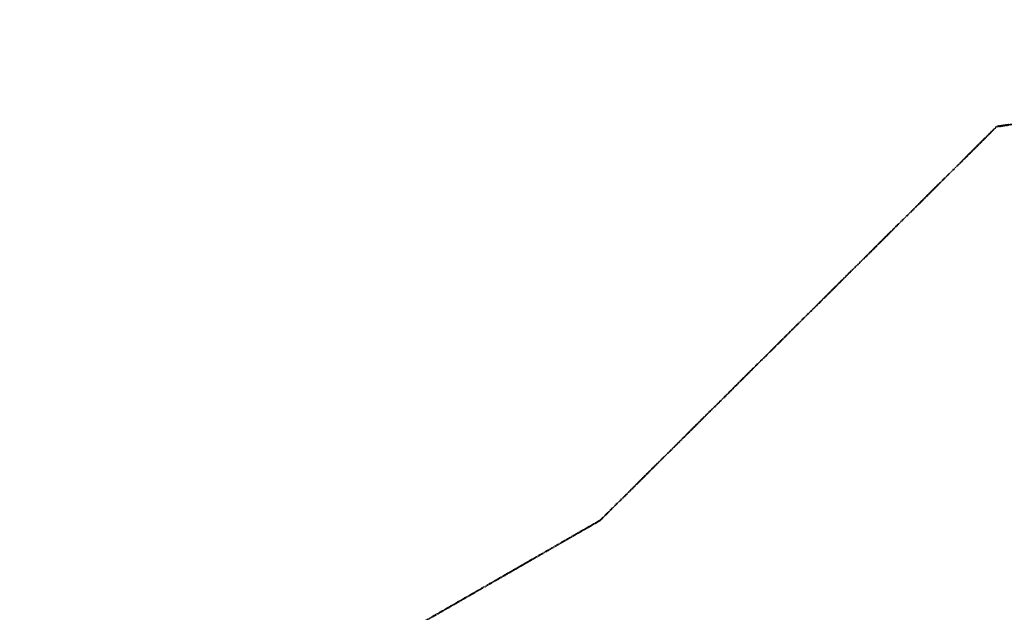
# Model space of a CAD drawing. Extents: x 6414462 to 20492237, y 5756825 to 17376351.
# Tile 124 of 127: x 6497630 to 6499674, y 5810976 to 5812206. Entities that reach past the tile are written whole.
import ezdxf

# ---------------------------------------------------------------- set-up
doc = ezdxf.new("R2010")
doc.units = 0
for name, pattern in [('2324-2024 mdcp$0$KROPK2', [1, 0.05, -0.95]), ('2324-2024 mdcp$0$KROPK3-2', [2.49, 1.5, -0.47, 0.05, -0.47]), ('2324-2024 mdcp$0$PRZER3-2', [2.5, 1.5, -1]), ('Lipnica teren 1$0$HIDDEN2', [0.1875, 0.125, -0.0625])]:
    doc.linetypes.add(name, pattern=pattern)
for name, color, linetype, lineweight in [('2324-2024 mdcp$0$GESJAE', 7, 'Continuous', 50), ('2324-2024 mdcp$0$GESJEW', 7, 'Continuous', 35), ('2324-2024 mdcp$0$GESJOB', 7, 'Continuous', 35)]:
    doc.layers.add(name, color=color, linetype=linetype, lineweight=lineweight)
doc.layers.add('Lipnica teren 1$0$demontaże', color=10, linetype='Continuous')

# ---------------------------------------------------------------- blocks, each defined once
blk = doc.blocks.new('2324-2024 mdcp')
at = {"layer": '2324-2024 mdcp$0$GESJAE', "color": 7, "linetype": '2324-2024 mdcp$0$KROPK2', "lineweight": 50}
blk.add_lwpolyline([(6500186.7, 5812059.7), (6499658.4, 5811984.7), (6498835, 5811167.3), (6497738.5, 5810537.3), (6497005.6, 5810116.2)], dxfattribs=at)
at = {"layer": '2324-2024 mdcp$0$GESJEW', "color": 7, "linetype": '2324-2024 mdcp$0$KROPK3-2', "lineweight": 35}
blk.add_lwpolyline([(6497005.6, 5810116.2), (6497738.5, 5810537.3), (6498835, 5811167.3), (6499658.4, 5811984.7), (6500186.7, 5812059.7), (6500281.8, 5812096.9), (6500289.7, 5812096.3), (6500317.3, 5812077), (6500349.8, 5812077.2), (6500354.9, 5812073.2), (6500368.7, 5812048.9), (6500421.8, 5812023.8), (6500453.9, 5812015.5), (6500464.7, 5812017.4), (6500477.9, 5812015.6), (6500485.7, 5812017.7), (6500493, 5812017.8), (6500534.8, 5811981.2), (6500580.6, 5811957.7), (6500714, 5811999.8), (6500837.6, 5812179.3), (6500888.1, 5812252.7)], dxfattribs=at)
at = {"layer": '2324-2024 mdcp$0$GESJOB', "color": 7, "linetype": '2324-2024 mdcp$0$PRZER3-2', "lineweight": 35}
blk.add_lwpolyline([(6500186.7, 5812059.7), (6499658.4, 5811984.7), (6498835, 5811167.3), (6497738.5, 5810537.3), (6497005.6, 5810116.2)], dxfattribs=at)
blk = doc.blocks.new('Lipnica teren 1')
at = {"layer": 'Lipnica teren 1$0$demontaże', "linetype": 'Lipnica teren 1$0$HIDDEN2'}
blk.add_blockref('2324-2024 mdcp', (0, 0), dxfattribs=at)

msp = doc.modelspace()

# ---------------------------------------------------------------- block references
msp.add_blockref('Lipnica teren 1', (0, 0))

doc.saveas('drawing.dxf')
